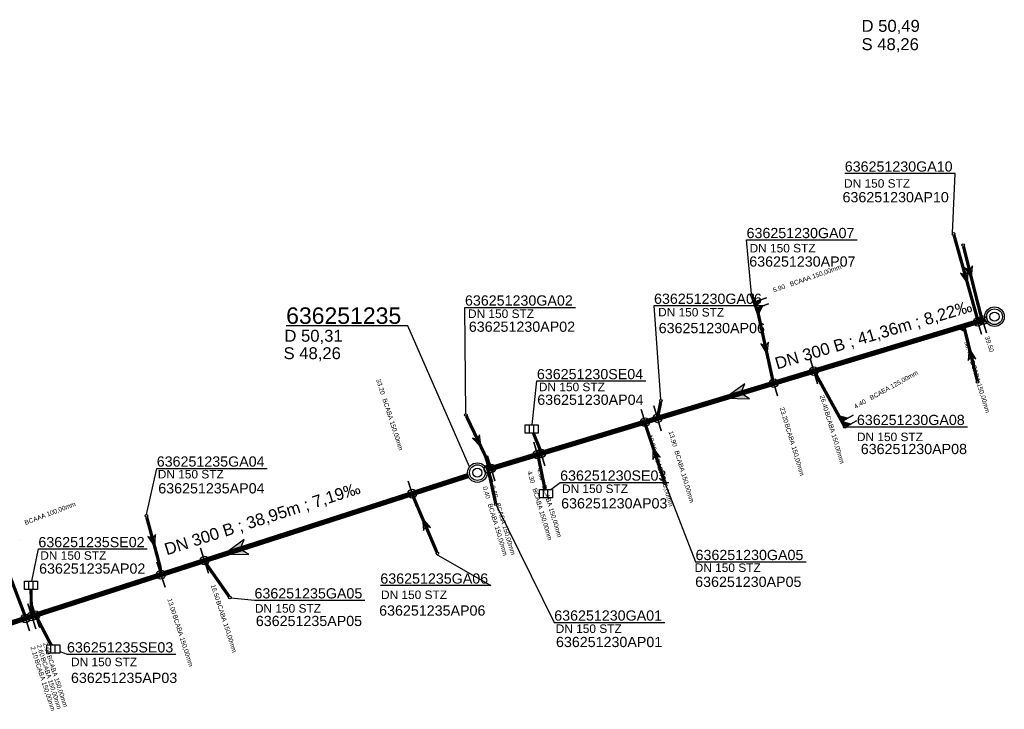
# Model space of a CAD drawing. Extents: x 356718 to 357658, y 5762241 to 5762615.
# Tile 153 of 157: x 357387 to 357462, y 5762371 to 5762424. Entities that reach past the tile are written whole.
import ezdxf
from ezdxf.enums import TextEntityAlignment as Align

# ---------------------------------------------------------------- set-up
doc = ezdxf.new("R2010")
doc.units = 0
doc.header["$MEASUREMENT"] = 0
doc.linetypes.add('AUSGEZOGEN', pattern=[0])
doc.linetypes.add('STRICHPUNKT', pattern=[5, 2, -1, 1, -1])
doc.layers.get('0').update_dxf_attribs({"linetype": 'AUSGEZOGEN'})
for name, color, linetype, true_color in [('111_00131_Symbol', 7, 'AUSGEZOGEN', 0x000000), ('111_00228_Schachtsymbol_nach_Sy', 7, 'AUSGEZOGEN', 0x000000), ('112_00229_Schachtdeckel', 7, 'AUSGEZOGEN', 0x000000), ('114_00133_Schachtnummer', 7, 'AUSGEZOGEN', 0x000000), ('114_10391_Deckelhoehe', 7, 'AUSGEZOGEN', 0x000000), ('114_10392_Schachtnummer', 7, 'AUSGEZOGEN', 0x000000), ('114_10393_Sohlhoehe', 7, 'AUSGEZOGEN', 0x000000), ('121_10376_Haltungen_Mischwasser', 6, 'STRICHPUNKT', 0xff00ff), ('121_10399_Haltungen_Mischwasser', 6, 'STRICHPUNKT', 0xff00ff), ('123_00048_Fliessrichtungspfeil', 7, 'AUSGEZOGEN', 0x000000), ('123_00137_Fliessrichtungspfeil', 7, 'AUSGEZOGEN', 0x000000), ('124_10395_Standard1', 7, 'AUSGEZOGEN', 0x000000), ('124_10626_Standard__Laenge____1', 7, 'AUSGEZOGEN', 0x000000), ('141_10677_Stutzen__alle__aus_DW', 7, 'AUSGEZOGEN', 0x000000), ('141_10868_Stutzen__141_', 7, 'AUSGEZOGEN', 0x000000)]:
    doc.layers.add(name, color=color, linetype=linetype, true_color=true_color)
doc.styles.add('ARIAL', font='arial.ttf', dxfattribs={"height": 1.5})
doc.styles.get("Standard").update_dxf_attribs({"font": 'arial.ttf', "height": 1})

# ---------------------------------------------------------------- blocks, each defined once
blk = doc.blocks.new('N03')
at = {"color": 0}
for radius in [0.75, 0.6]:
    blk.add_circle((0, 0), radius, dxfattribs=at)
blk = doc.blocks.new('F00')
at = {"color": 0}
blk.add_circle((0, 0), 0.1, dxfattribs=at)
blk = doc.blocks.new('ES')
at = {"color": 0, "linetype": 'AUSGEZOGEN'}
for points in [[(-0.494, -0.319), (-0.494, 0.306), (0.506, 0.306), (0.506, -0.319), (-0.494, -0.319)], [(-0.169, -0.319), (-0.169, 0.306)], [(0.156, -0.319), (0.156, 0.306)]]:
    blk.add_lwpolyline(points, dxfattribs=at)
blk = doc.blocks.new('DEC')
at = {"color": 0}
blk.add_circle((0, 0), 0.35, dxfattribs=at)
blk = doc.blocks.new('FLI')
at = {"color": 0, "linetype": 'AUSGEZOGEN'}
blk.add_lwpolyline([(-0.4, 0), (-0.9, -0.6), (0.9, 0), (-0.9, 0.6), (-0.4, 0)], close=True, dxfattribs=at)
at = {"color": 0}
for points in [[(-0.4, 0), (0.9, 0), (-0.9, 0.6)], [(-0.9, -0.6), (0.9, 0), (-0.4, 0)]]:
    blk.add_solid(points, dxfattribs=at)

msp = doc.modelspace()

# ---------------------------------------------------------------- linework, layer by layer
at = {"layer": '114_00133_Schachtnummer', "color": 18, "linetype": 'AUSGEZOGEN', "true_color": 0x000000}
for points in [[(357458.053, 5762407.639), (357458.261, 5762412.219), (357449.806, 5762412.219)], [(357442.677, 5762402.999), (357442.289, 5762407.131), (357450.744, 5762407.131)], [(357435.727, 5762394.93), (357435.205, 5762402.104), (357443.66, 5762402.104)], [(357420.796, 5762393.837), (357420.731, 5762401.971), (357429.186, 5762401.971)], [(357425.874, 5762392.974), (357426.238, 5762396.338), (357434.568, 5762396.338)], [(357449.909, 5762392.836), (357450.735, 5762392.834), (357459.19, 5762392.834)], [(357396.364, 5762386.115), (357397.137, 5762389.653), (357405.592, 5762389.653)], [(357427.314, 5762388.025), (357428.016, 5762388.577), (357436.347, 5762388.577)], [(357436.072, 5762388.432), (357438.384, 5762382.504), (357446.839, 5762382.504)], [(357423.144, 5762386.813), (357427.565, 5762377.873), (357436.02, 5762377.873)], [(357387.577, 5762381.017), (357388.077, 5762383.488), (357396.408, 5762383.488)], [(357418.532, 5762383.103), (357422.709, 5762380.703), (357414.253, 5762380.703)], [(357402.834, 5762379.759), (357404.62, 5762379.57), (357413.075, 5762379.57)], [(357389.717, 5762375.648), (357390.269, 5762375.44), (357398.6, 5762375.44)]]:
    msp.add_lwpolyline(points, dxfattribs=at)
at = {"layer": '114_10392_Schachtnummer', "color": 18, "linetype": 'AUSGEZOGEN', "true_color": 0x000000}
msp.add_lwpolyline([(357421.089, 5762389.784), (357416.35, 5762400.553), (357407.042, 5762400.553)], dxfattribs=at)
at = {"layer": '121_10376_Haltungen_Mischwasser', "color": 6, "linetype": 'STRICHPUNKT', "true_color": 0xff00ff, "const_width": 0.4}
for points in [[(357460.551, 5762401.04), (357422.402, 5762389.544)], [(357420.97, 5762389.098), (357385.327, 5762377.612)]]:
    msp.add_lwpolyline(points, dxfattribs=at)
at = {"layer": '121_10399_Haltungen_Mischwasser', "color": 6, "linetype": 'STRICHPUNKT', "true_color": 0xff00ff, "const_width": 0.25}
for points in [[(357458.167, 5762407.494), (357459.994, 5762400.976)], [(357458.895, 5762406.643), (357459.924, 5762402.525), (357460.302, 5762401.069)], [(357442.719, 5762402.805), (357443.185, 5762401.473), (357444.327, 5762396.255)], [(357459.95, 5762396.371), (357458.944, 5762400.451)], [(357449.761, 5762392.924), (357447.507, 5762397.007)], [(357435.714, 5762394.732), (357435.483, 5762393.578)], [(357420.84, 5762393.647), (357422.705, 5762389.739)], [(357436.004, 5762388.62), (357434.518, 5762393.091)], [(357425.971, 5762392.349), (357426.559, 5762390.901)], [(357426.862, 5762388.025), (357426.329, 5762390.624)], [(357423.078, 5762387.001), (357422.53, 5762389.478)], [(357418.58, 5762383.244), (357416.716, 5762387.623)], [(357396.369, 5762385.92), (357397.382, 5762382.171), (357397.442, 5762381.618)], [(357385.092, 5762383.522), (357387.09, 5762378.285)], [(357402.677, 5762379.852), (357400.813, 5762382.502)], [(357387.518, 5762380.392), (357387.535, 5762378.424)], [(357389.051, 5762376.144), (357387.905, 5762378.339)]]:
    msp.add_lwpolyline(points, dxfattribs=at)
at = {"layer": '141_10677_Stutzen__alle__aus_DW', "color": 18, "linetype": 'AUSGEZOGEN', "true_color": 0x000000}
for points in [[(357443.034, 5762401.906), (357443.978, 5762402.236)], [(357443.034, 5762401.906), (357443.199, 5762401.434), (357443.506, 5762402.071)], [(357449.585, 5762393.243), (357450.022, 5762393.484), (357449.343, 5762393.68)], [(357449.585, 5762393.243), (357450.46, 5762393.726)]]:
    msp.add_lwpolyline(points, close=True, dxfattribs=at)
at = {"layer": '141_10677_Stutzen__alle__aus_DW', "color": 18, "true_color": 0x000000}
for points in [[(357443.034, 5762401.906), (357443.199, 5762401.434), (357443.506, 5762402.071)], [(357449.585, 5762393.243), (357450.022, 5762393.484), (357449.343, 5762393.68)]]:
    msp.add_solid(points, dxfattribs=at)
at = {"layer": '141_10868_Stutzen__141_', "color": 18, "linetype": 'AUSGEZOGEN', "true_color": 0x000000}
for points in [[(357442.868, 5762402.377), (357443.812, 5762402.708)], [(357442.868, 5762402.377), (357443.034, 5762401.906), (357443.34, 5762402.543)], [(357460.272, 5762399.911), (357459.695, 5762401.826)], [(357460.655, 5762400.026), (357460.078, 5762401.941)], [(357458.93, 5762400.551), (357458.451, 5762400.407), (357459.074, 5762400.072)], [(357458.93, 5762400.551), (357459.218, 5762399.594)], [(357447.729, 5762396.132), (357447.152, 5762398.046)], [(357444.665, 5762395.208), (357444.088, 5762397.123)], [(357434.803, 5762392.237), (357434.226, 5762394.152)], [(357435.76, 5762392.525), (357435.183, 5762394.44)], [(357449.826, 5762392.805), (357450.264, 5762393.046), (357449.585, 5762393.243)], [(357449.826, 5762392.805), (357450.702, 5762393.288)], [(357426.568, 5762389.755), (357425.991, 5762391.67)], [(357426.856, 5762389.842), (357426.279, 5762391.757)], [(357422.834, 5762388.63), (357422.257, 5762390.545)], [(357423.026, 5762388.688), (357422.449, 5762390.603)], [(357416.995, 5762386.766), (357416.382, 5762388.67)], [(357401.1, 5762381.644), (357400.487, 5762383.548)], [(357397.769, 5762380.571), (357397.156, 5762382.474)], [(357387.394, 5762377.228), (357386.781, 5762379.131)], [(357387.87, 5762377.381), (357387.257, 5762379.285)], [(357388.156, 5762377.473), (357387.542, 5762379.377)]]:
    msp.add_lwpolyline(points, close=True, dxfattribs=at)
at = {"layer": '141_10868_Stutzen__141_', "color": 18, "true_color": 0x000000}
for centre in [(357459.983, 5762400.869), (357460.366, 5762400.984), (357447.44, 5762397.089), (357444.376, 5762396.166), (357435.472, 5762393.483), (357434.514, 5762393.194), (357426.28, 5762390.713), (357426.567, 5762390.799), (357422.546, 5762389.588), (357422.737, 5762389.645), (357416.689, 5762387.718), (357400.794, 5762382.596), (357397.462, 5762381.523), (357387.849, 5762378.425), (357387.088, 5762378.179), (357387.564, 5762378.333)]:
    msp.add_circle(centre, 0.333, dxfattribs=at)
for points in [[(357442.868, 5762402.377), (357443.034, 5762401.906), (357443.34, 5762402.543)], [(357458.93, 5762400.551), (357458.451, 5762400.407), (357459.074, 5762400.072)], [(357449.826, 5762392.805), (357450.264, 5762393.046), (357449.585, 5762393.243)]]:
    msp.add_solid(points, dxfattribs=at)

# ---------------------------------------------------------------- block references
at = {"layer": '111_00131_Symbol', "color": 18, "true_color": 0x000000}
for name, p in [('F00', (357458.14, 5762407.59)), ('F00', (357458.871, 5762406.74)), ('F00', (357442.686, 5762402.899)), ('F00', (357459.974, 5762396.274)), ('F00', (357435.734, 5762394.83)), ('F00', (357420.797, 5762393.737)), ('ES', (357425.841, 5762392.668)), ('F00', (357449.809, 5762392.836)), ('F00', (357436.036, 5762388.525)), ('ES', (357426.925, 5762387.719)), ('F00', (357423.1, 5762386.903)), ('F00', (357396.343, 5762386.017)), ('F00', (357418.619, 5762383.152)), ('ES', (357387.515, 5762380.711)), ('F00', (357402.735, 5762379.77)), ('ES', (357389.211, 5762375.838))]:
    msp.add_blockref(name, p, dxfattribs=at)
for p, rotation in [((357458.92, 5762400.548), 16.79999999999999), ((357460.021, 5762400.88), 16.79999999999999), ((357460.327, 5762400.972), 16.79999999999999), ((357447.459, 5762397.095), 16.79999999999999), ((357444.348, 5762396.157), 16.79999999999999), ((357434.486, 5762393.186), 16.79999999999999), ((357435.463, 5762393.48), 16.79999999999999), ((357426.309, 5762390.722), 16.79999999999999), ((357426.597, 5762390.808), 16.79999999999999), ((357422.508, 5762389.576), 16.79999999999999), ((357422.748, 5762389.649), 16.79999999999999), ((357416.677, 5762387.715), 17.89999999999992), ((357400.755, 5762382.584), 17.89999999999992), ((357397.453, 5762381.519), 17.89999999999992), ((357387.126, 5762378.192), 17.89999999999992), ((357387.536, 5762378.324), 17.89999999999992), ((357387.859, 5762378.428), 17.89999999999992)]:
    msp.add_blockref('F00', p, dxfattribs=dict(at, rotation=rotation))
at = {"layer": '111_00228_Schachtsymbol_nach_Sy', "color": 18, "true_color": 0x000000}
for p in [(357461.269, 5762401.256), (357421.684, 5762389.328)]:
    msp.add_blockref('N03', p, dxfattribs=at)
at = {"layer": '112_00229_Schachtdeckel', "color": 18, "true_color": 0x000000}
for p in [(357461.269, 5762401.256), (357421.684, 5762389.328)]:
    msp.add_blockref('DEC', p, dxfattribs=at)
at = {"layer": '123_00048_Fliessrichtungspfeil', "color": 18, "true_color": 0x000000}
for p, rotation in [((357441.476, 5762395.292), 196.8), ((357403.149, 5762383.355), 197.9)]:
    msp.add_blockref('FLI', p, dxfattribs=dict(at, rotation=rotation))
at = {"layer": '123_00137_Fliessrichtungspfeil', "color": 18, "true_color": 0x000000, "xscale": 0.5, "yscale": 0.5, "zscale": 0.5}
for p, rotation in [((357459.398, 5762404.633), 284.1), ((357459.08, 5762404.235), 285.7), ((357443.767, 5762398.815), 282.4), ((357459.447, 5762398.411), 103.8), ((357421.773, 5762391.693), 295.6), ((357435.261, 5762390.855), 108.3), ((357417.648, 5762385.434), 113), ((357396.862, 5762384.094), 285.2)]:
    msp.add_blockref('FLI', p, dxfattribs=dict(at, rotation=rotation))

# ---------------------------------------------------------------- texts
at = {"layer": '114_00133_Schachtnummer', "color": 18, "true_color": 0x000000, "style": 'ARIAL'}
for s, p in [('636251230GA10', (357449.806, 5762413.135)), ('636251230AP10', (357449.636, 5762410.79)), ('636251230GA07', (357442.289, 5762408.047)), ('636251230AP07', (357442.496, 5762405.869)), ('636251230GA02', (357420.731, 5762402.886)), ('636251230GA06', (357435.205, 5762403.02)), ('636251230AP02', (357421.028, 5762400.882)), ('636251230AP06', (357435.562, 5762400.777)), ('636251230SE04', (357426.238, 5762397.253)), ('636251230AP04', (357426.266, 5762395.294)), ('636251230GA08', (357450.735, 5762393.75)), ('636251230AP08', (357451.031, 5762391.527)), ('636251235GA04', (357397.137, 5762390.569)), ('636251230SE03', (357428.016, 5762389.493)), ('636251235AP04', (357397.255, 5762388.519)), ('636251230AP03', (357428.095, 5762387.37)), ('636251235SE02', (357388.077, 5762384.403)), ('636251230GA05', (357438.384, 5762383.42)), ('636251235AP02', (357388.131, 5762382.38)), ('636251235GA06', (357414.253, 5762381.619)), ('636251230AP05', (357438.356, 5762381.367)), ('636251235GA05', (357404.62, 5762380.486)), ('636251235AP06', (357414.163, 5762379.171)), ('636251230GA01', (357427.565, 5762378.788)), ('636251235AP05', (357404.724, 5762378.372)), ('636251230AP01', (357427.7, 5762376.765)), ('636251235SE03', (357390.269, 5762376.355)), ('636251235AP03', (357390.571, 5762374.018))]:
    msp.add_text(s, height=0.78136, dxfattribs=at).set_placement(p, align=Align.TOP_LEFT)
at = {"layer": '114_10391_Deckelhoehe', "color": 18, "true_color": 0x000000, "style": 'ARIAL'}
for s, p in [('D 50,49', (357451.09, 5762423.959)), ('D 50,31', (357406.909, 5762400.254))]:
    msp.add_text(s, height=0.9116, dxfattribs=at).set_placement(p, align=Align.TOP_LEFT)
at = {"layer": '114_10392_Schachtnummer', "color": 18, "true_color": 0x000000, "style": 'ARIAL'}
msp.add_text('636251235', height=1.2601, dxfattribs=at).set_placement((357407.042, 5762401.969), align=Align.TOP_LEFT)
at = {"layer": '114_10393_Sohlhoehe', "color": 18, "true_color": 0x000000, "style": 'ARIAL'}
for p in [(357451.09, 5762422.559), (357406.843, 5762398.92)]:
    msp.add_text('S 48,26', height=0.9116, dxfattribs=at).set_placement(p, align=Align.TOP_LEFT)
at = {"layer": '124_10395_Standard1', "color": 18, "true_color": 0x000000, "style": 'ARIAL'}
for s, rotation, p in [('DN 300 B ; 41,36m ; 8,22‰', 16.5, (357444.366, 5762398.093)), ('DN 300 B ; 38,95m ; 7,19‰', 17.7, (357397.626, 5762383.867))]:
    msp.add_text(s, height=0.91158, rotation=rotation, dxfattribs=at).set_placement(p, align=Align.TOP_LEFT)
at = {"layer": '124_10626_Standard__Laenge____1', "color": 18, "true_color": 0x000000, "style": 'ARIAL'}
for p in [(357449.752, 5762411.774), (357420.964, 5762401.809), (357426.391, 5762396.208), (357450.736, 5762392.389), (357397.214, 5762389.535), (357428.159, 5762388.421), (357388.222, 5762383.314), (357438.316, 5762382.381), (357414.303, 5762380.308), (357404.654, 5762379.267), (357427.677, 5762377.717), (357390.577, 5762375.171)]:
    msp.add_text('DN 150 STZ', height=0.6511, dxfattribs=at).set_placement(p, align=Align.TOP_LEFT)
for rotation, p in [(0.1, (357442.517, 5762406.82)), (359.8, (357435.518, 5762401.932))]:
    msp.add_text('DN 150 STZ', height=0.6511, rotation=rotation, dxfattribs=at).set_placement(p, align=Align.TOP_LEFT)
at = {"layer": '141_10677_Stutzen__alle__aus_DW', "color": 18, "true_color": 0x000000}
for s, rotation, p in [('5.90', 19.2, (357444.6, 5762402.458)), ('4.40', 28.8, (357451.037, 5762394.048))]:
    msp.add_text(s, height=0.00707, rotation=rotation, dxfattribs=at).set_placement(p, align=Align.TOP_RIGHT)
for s, rotation, p in [('BCAAA 150,00mm', 19.2, (357444.601, 5762402.458)), ('BCAEA 125,00mm', 28.8, (357451.038, 5762394.049)), ('BCAAA 100,00mm', 20.8, (357386.645, 5762384.114))]:
    msp.add_text(s, height=0.00707, rotation=rotation, dxfattribs=at).set_placement(p, align=Align.TOP_LEFT)
at = {"layer": '141_10868_Stutzen__141_', "color": 18, "true_color": 0x000000}
for s, height, rotation, p in [('BCAAA 150,00mm', 0.35326, 19.2, (357445.558, 5762403.892)), ('5.90', 0.3533, 19.2, (357444.261, 5762403.44)), ('38.40', 0.3533, 286.8, (357459.282, 5762399.433)), ('39.50', 0.3533, 286.8, (357460.875, 5762399.796)), ('BCABA 150,00mm', 0.35326, 286.8, (357459.735, 5762397.932)), ('BCAEA 125,00mm', 0.35326, 28.8, (357451.664, 5762395.175)), ('33.20', 0.3533, 287.9, (357414.262, 5762396.537)), ('BCABA 150,00mm', 0.35326, 287.9, (357414.744, 5762395.044)), ('4.40', 0.3533, 28.8, (357450.461, 5762394.513)), ('BCABA 150,00mm', 0.35326, 286.8, (357448.6, 5762394.047)), ('BCABA 150,00mm', 0.35326, 286.8, (357445.536, 5762393.124)), ('13.90', 0.3533, 286.8, (357436.647, 5762392.558)), ('12.90', 0.3533, 286.8, (357435.061, 5762392.27)), ('BCABA 150,00mm', 0.35326, 286.8, (357437.101, 5762391.057)), ('BCABA 150,00mm', 0.35326, 286.8, (357435.515, 5762390.769)), ('4.30', 0.3533, 286.8, (357425.835, 5762389.496)), ('4.60', 0.3533, 286.8, (357426.567, 5762389.727)), ('0.40', 0.3533, 286.8, (357422.414, 5762388.317)), ('0.60', 0.3533, 286.8, (357423.014, 5762388.382)), ('BCABA 150,00mm', 0.35326, 286.8, (357426.231, 5762388.181)), ('BCABA 150,00mm', 0.35326, 286.8, (357426.964, 5762388.412)), ('BCABA 150,00mm', 0.35326, 286.8, (357423.411, 5762387.067)), ('BCAAA 100,00mm', 0.35326, 20.8, (357386.968, 5762385.651)), ('BCABA 150,00mm', 0.35326, 286.8, (357422.811, 5762387.002)), ('BCABA 150,00mm', 0.35326, 287.9, (357402.01, 5762379.577)), ('BCABA 150,00mm', 0.35326, 287.9, (357398.679, 5762378.504)), ('BCABA 150,00mm', 0.35326, 287.9, (357388.114, 5762375.099)), ('BCABA 150,00mm', 0.35326, 287.9, (357388.59, 5762375.252)), ('BCABA 150,00mm', 0.35326, 287.9, (357389.065, 5762375.406))]:
    msp.add_text(s, height=height, rotation=rotation, dxfattribs=at).set_placement(p, align=Align.TOP_LEFT)
for s, rotation, p in [('26.40', 286.8, (357448.58, 5762394.112)), ('23.20', 286.8, (357445.516, 5762393.189)), ('16.50', 287.9, (357401.989, 5762379.642)), ('13.00', 287.9, (357398.658, 5762378.568)), ('2.10', 287.9, (357388.093, 5762375.164)), ('2.60', 287.9, (357388.569, 5762375.317)), ('2.90', 287.9, (357389.045, 5762375.471))]:
    msp.add_text(s, height=0.3533, rotation=rotation, dxfattribs=at).set_placement(p, align=Align.TOP_RIGHT)

doc.saveas('drawing.dxf')
